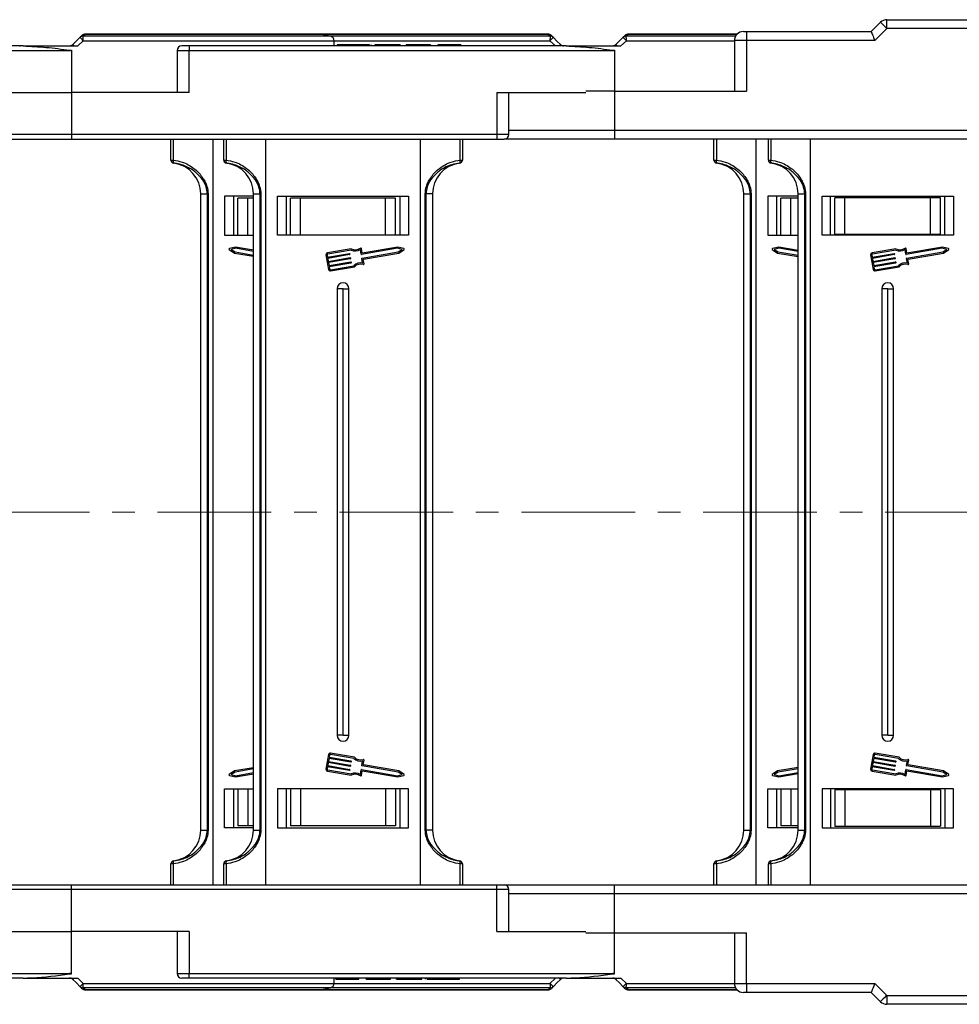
# Model space of a CAD drawing. Header units: millimetres. Extents: x -1637 to 445, y 81 to 1539.
# Tile 12 of 52: x -648 to -491, y 443 to 608. Entities that reach past the tile are written whole.
import ezdxf

# ---------------------------------------------------------------- set-up
doc = ezdxf.new("R2010")
doc.units = ezdxf.units.MM
doc.linetypes.add('CENTERX2', pattern=[20.32, 12.7, -2.54, 2.54, -2.54])

msp = doc.modelspace()

# ---------------------------------------------------------------- linework, layer by layer
at = {"color": 7, "linetype": 'Continuous', "lineweight": 25}
for p, q in [((-505.75, 606.293), (-504.189, 607.854)), ((-504.189, 607.854), (-503.129, 606.793)), ((-503.129, 606.793), (-503.129, 608.293)), ((-503.129, 608.293), (-425.75, 608.293)), ((-598.324, 605.893), (-637.439, 605.893)), ((-559.897, 605.893), (-598.324, 605.893)), ((-596.353, 605.514), (-598.177, 605.879)), ((-528.185, 605.893), (-546.439, 605.893)), ((-527.165, 606.293), (-526.665, 606.293)), ((-526.665, 606.293), (-526.665, 604.793)), ((-526.665, 606.293), (-505.75, 606.293)), ((-503.129, 606.793), (-505.129, 604.793)), ((-425.75, 606.793), (-503.129, 606.793)), ((-639.902, 603.893), (-639.905, 603.909)), ((-638.334, 605.309), (-639.53, 604.113)), ((-638.671, 603.893), (-637.77, 604.778)), ((-595.75, 603.893), (-595.75, 604.778)), ((-595.211, 604.093), (-595.211, 603.893)), ((-592.356, 604.093), (-592.356, 603.893)), ((-591.092, 604.093), (-591.092, 603.893)), ((-589.786, 604.093), (-589.786, 603.893)), ((-589.518, 604.093), (-589.518, 603.893)), ((-588.903, 604.093), (-588.903, 603.893)), ((-585.826, 604.093), (-588.903, 604.093)), ((-584.672, 604.093), (-585.826, 604.093)), ((-585.826, 604.093), (-585.826, 603.893)), ((-584.672, 604.093), (-584.672, 603.893)), ((-583.672, 604.093), (-583.672, 603.893)), ((-579.595, 604.093), (-583.672, 604.093)), ((-579.595, 604.093), (-579.595, 603.893)), ((-578.364, 604.093), (-578.364, 603.893)), ((-577.211, 604.093), (-578.364, 604.093)), ((-577.211, 604.093), (-577.211, 603.893)), ((-576.446, 604.093), (-576.446, 603.893)), ((-575.828, 604.093), (-575.828, 603.893)), ((-575.672, 604.093), (-575.672, 603.893)), ((-574.518, 604.093), (-575.672, 604.093)), ((-574.518, 604.093), (-574.518, 603.893)), ((-559.566, 604.778), (-558.665, 603.893)), ((-547.334, 605.309), (-548.53, 604.113)), ((-547.671, 603.893), (-546.77, 604.778)), ((-528.665, 604.793), (-528.665, 596.293)), ((-526.665, 604.793), (-526.665, 596.293)), ((-505.129, 604.793), (-526.665, 604.793)), ((-647.839, 603.893), (-711.028, 603.893)), ((-711.028, 603.143), (-640.061, 603.143)), ((-647.839, 603.893), (-638.671, 603.893)), ((-640.061, 603.143), (-640.061, 603.184)), ((-639.75, 603.176), (-639.75, 596.093)), ((-622.028, 603.143), (-622.028, 596.093)), ((-620.028, 603.893), (-621.278, 603.893)), ((-620.028, 603.893), (-620.028, 603.143)), ((-556.839, 603.893), (-620.028, 603.893)), ((-620.028, 603.143), (-549.061, 603.143)), ((-620.028, 596.093), (-620.028, 603.143)), ((-556.839, 603.893), (-547.671, 603.893)), ((-549.061, 603.143), (-549.061, 603.184)), ((-659.472, 596.093), (-639.75, 596.093)), ((-639.75, 596.093), (-639.75, 589.043)), ((-620.028, 596.093), (-639.75, 596.093)), ((-568.472, 596.093), (-568.472, 589.043)), ((-568.472, 596.093), (-553.577, 596.093)), ((-566.472, 589.043), (-566.472, 596.093)), ((-548.75, 596.293), (-553.577, 596.293)), ((-548.75, 596.293), (-548.75, 589.793)), ((-548.75, 596.293), (-526.665, 596.293)), ((-548.75, 589.793), (-453.75, 589.793)), ((-548.75, 589.793), (-548.75, 588.293)), ((-658.222, 588.293), (-639.75, 588.293)), ((-568.472, 589.043), (-639.75, 589.043)), ((-639.75, 589.043), (-639.75, 588.293)), ((-639.75, 588.293), (-568.472, 588.293)), ((-623.086, 584.757), (-623.086, 588.293)), ((-622.691, 588.293), (-622.691, 584.757)), ((-616.086, 588.293), (-616.086, 463.293)), ((-614.25, 584.757), (-614.25, 588.293)), ((-613.855, 588.293), (-613.855, 584.757)), ((-607.25, 588.293), (-607.25, 463.293)), ((-581.25, 463.293), (-581.25, 588.293)), ((-574.645, 584.757), (-574.645, 588.293)), ((-574.25, 588.293), (-574.25, 584.757)), ((-568.472, 589.043), (-568.472, 588.293)), ((-568.472, 588.293), (-567.222, 588.293)), ((-548.75, 588.293), (-567.222, 588.293)), ((-453.485, 588.293), (-548.75, 588.293)), ((-532.086, 584.757), (-532.086, 588.293)), ((-531.691, 588.293), (-531.691, 584.757)), ((-525.086, 588.293), (-525.086, 463.293)), ((-522.977, 584.757), (-522.977, 588.293)), ((-522.582, 588.293), (-522.582, 584.757)), ((-515.977, 588.293), (-515.977, 463.293)), ((-623.086, 584.757), (-622.691, 584.757)), ((-622.648, 584.262), (-622.648, 584.258)), ((-614.25, 584.757), (-613.855, 584.757)), ((-613.811, 584.262), (-613.811, 584.258)), ((-574.689, 584.258), (-574.689, 584.262)), ((-574.645, 584.757), (-574.25, 584.757)), ((-532.086, 584.757), (-531.691, 584.757)), ((-531.648, 584.262), (-531.648, 584.258)), ((-522.977, 584.757), (-522.582, 584.757)), ((-522.538, 584.262), (-522.538, 584.258)), ((-618.086, 579.097), (-616.965, 579.097)), ((-618.086, 472.489), (-618.086, 579.097)), ((-616.85, 579.097), (-616.965, 579.097)), ((-616.965, 472.489), (-616.965, 579.097)), ((-616.85, 579.097), (-616.85, 472.489)), ((-614.086, 578.693), (-614.086, 572.193)), ((-609.25, 578.693), (-614.086, 578.693)), ((-612.586, 578.693), (-612.586, 572.193)), ((-611.886, 572.193), (-611.886, 578.393)), ((-610.206, 578.393), (-611.886, 578.393)), ((-610.206, 572.193), (-610.206, 578.393)), ((-609.25, 578.393), (-610.206, 578.393)), ((-609.25, 579.097), (-608.129, 579.097)), ((-609.25, 472.489), (-609.25, 579.097)), ((-608.129, 579.097), (-608.014, 579.097)), ((-608.129, 472.489), (-608.129, 579.097)), ((-608.014, 579.097), (-608.014, 472.489)), ((-605.25, 578.693), (-583.25, 578.693)), ((-605.25, 572.193), (-605.25, 578.693)), ((-603.75, 578.693), (-603.75, 572.193)), ((-603.75, 578.693), (-603.75, 572.193)), ((-603.05, 572.193), (-603.05, 578.393)), ((-601.369, 578.393), (-603.05, 578.393)), ((-601.369, 572.193), (-601.369, 578.393)), ((-587.131, 578.393), (-601.369, 578.393)), ((-587.131, 572.193), (-587.131, 578.393)), ((-585.45, 578.393), (-587.131, 578.393)), ((-585.45, 572.193), (-585.45, 578.393)), ((-584.75, 578.693), (-584.75, 572.193)), ((-583.25, 578.693), (-583.25, 572.193)), ((-580.486, 472.489), (-580.486, 579.097)), ((-580.486, 579.097), (-580.371, 579.097)), ((-579.25, 579.097), (-580.371, 579.097)), ((-580.371, 579.097), (-580.371, 472.489)), ((-579.25, 579.097), (-579.25, 472.489)), ((-527.086, 579.097), (-525.965, 579.097)), ((-527.086, 472.489), (-527.086, 579.097)), ((-525.85, 579.097), (-525.965, 579.097)), ((-525.965, 472.489), (-525.965, 579.097)), ((-525.85, 579.097), (-525.85, 472.489)), ((-523.086, 578.693), (-523.086, 572.193)), ((-517.977, 578.693), (-523.086, 578.693)), ((-521.586, 578.693), (-521.586, 572.193)), ((-520.886, 572.193), (-520.886, 578.393)), ((-519.206, 578.393), (-520.886, 578.393)), ((-519.206, 572.193), (-519.206, 578.393)), ((-517.977, 578.393), (-519.206, 578.393)), ((-517.977, 579.097), (-516.856, 579.097)), ((-517.977, 472.489), (-517.977, 579.097)), ((-516.856, 579.097), (-516.741, 579.097)), ((-516.856, 472.489), (-516.856, 579.097)), ((-516.741, 579.097), (-516.741, 472.489)), ((-513.977, 578.693), (-491.977, 578.693)), ((-513.977, 572.193), (-513.977, 578.693)), ((-512.534, 572.193), (-512.534, 578.693)), ((-512.534, 572.193), (-512.534, 578.693)), ((-511.83, 572.343), (-511.83, 578.463)), ((-510.139, 578.463), (-511.83, 578.463)), ((-510.139, 572.343), (-510.139, 578.463)), ((-495.815, 578.463), (-510.139, 578.463)), ((-495.815, 572.343), (-495.815, 578.463)), ((-494.124, 578.463), (-495.815, 578.463)), ((-494.124, 572.343), (-494.124, 578.463)), ((-493.42, 572.193), (-493.42, 578.693)), ((-491.977, 578.693), (-491.977, 572.193)), ((-614.086, 572.193), (-609.25, 572.193)), ((-583.25, 572.193), (-605.25, 572.193)), ((-523.086, 572.193), (-517.977, 572.193)), ((-491.977, 572.193), (-513.977, 572.193)), ((-511.83, 572.343), (-510.139, 572.343)), ((-510.139, 572.343), (-495.815, 572.343)), ((-495.815, 572.343), (-494.124, 572.343)), ((-613.313, 569.762), (-612.418, 569.187)), ((-612.246, 570.193), (-613.281, 569.947)), ((-612.24, 569.985), (-613.001, 569.804)), ((-613.001, 569.804), (-612.343, 569.381)), ((-612.343, 569.381), (-609.25, 568.853)), ((-609.25, 569.681), (-612.246, 570.193)), ((-609.25, 569.474), (-612.24, 569.985)), ((-592.868, 569.898), (-596.854, 569.217)), ((-592.897, 569.687), (-596.82, 569.016)), ((-591.211, 568.992), (-591.343, 569.769)), ((-591.035, 569.177), (-591.168, 569.955)), ((-585.097, 569.985), (-591.152, 568.95)), ((-591.049, 568.347), (-584.994, 569.381)), ((-585.09, 570.193), (-591.035, 569.177)), ((-584.336, 569.804), (-585.097, 569.985)), ((-584.055, 569.947), (-585.09, 570.193)), ((-584.994, 569.381), (-584.336, 569.804)), ((-584.918, 569.187), (-584.024, 569.762)), ((-522.313, 569.762), (-521.418, 569.187)), ((-521.246, 570.193), (-522.281, 569.947)), ((-521.24, 569.985), (-522.001, 569.804)), ((-522.001, 569.804), (-521.343, 569.381)), ((-521.343, 569.381), (-517.977, 568.807)), ((-517.977, 569.634), (-521.246, 570.193)), ((-517.977, 569.427), (-521.24, 569.985)), ((-501.595, 569.898), (-505.581, 569.217)), ((-501.624, 569.687), (-505.547, 569.016)), ((-499.938, 568.992), (-500.07, 569.769)), ((-499.762, 569.177), (-499.895, 569.955)), ((-493.824, 569.985), (-499.879, 568.95)), ((-499.776, 568.347), (-493.721, 569.381)), ((-493.817, 570.193), (-499.762, 569.177)), ((-493.063, 569.804), (-493.824, 569.985)), ((-492.782, 569.947), (-493.817, 570.193)), ((-493.721, 569.381), (-493.063, 569.804)), ((-493.645, 569.187), (-492.751, 569.762)), ((-612.418, 569.187), (-609.25, 568.646)), ((-597.104, 568.864), (-596.692, 566.452)), ((-596.903, 568.899), (-596.835, 568.497)), ((-596.835, 568.497), (-593.191, 569.119)), ((-593.157, 568.918), (-596.8, 568.296)), ((-596.8, 568.296), (-596.714, 567.793)), ((-596.714, 567.793), (-593.071, 568.416)), ((-593.037, 568.215), (-596.68, 567.592)), ((-596.594, 567.09), (-592.951, 567.712)), ((-593.133, 569.077), (-593.115, 568.977)), ((-593.012, 568.374), (-592.995, 568.273)), ((-592.892, 567.67), (-592.875, 567.57)), ((-590.958, 567.511), (-591.09, 568.288)), ((-590.731, 567.394), (-590.855, 568.122)), ((-590.813, 568.181), (-584.918, 569.187)), ((-521.418, 569.187), (-517.977, 568.6)), ((-505.831, 568.864), (-505.419, 566.452)), ((-505.63, 568.899), (-505.562, 568.497)), ((-505.562, 568.497), (-501.918, 569.119)), ((-501.884, 568.918), (-505.527, 568.296)), ((-505.527, 568.296), (-505.441, 567.793)), ((-505.441, 567.793), (-501.798, 568.416)), ((-501.764, 568.215), (-505.407, 567.592)), ((-505.321, 567.09), (-501.678, 567.712)), ((-501.86, 569.077), (-501.842, 568.977)), ((-501.739, 568.374), (-501.722, 568.273)), ((-501.619, 567.67), (-501.602, 567.57)), ((-499.685, 567.511), (-499.817, 568.288)), ((-499.458, 567.394), (-499.582, 568.122)), ((-499.54, 568.181), (-493.645, 569.187)), ((-596.68, 567.592), (-596.594, 567.09)), ((-592.917, 567.511), (-596.56, 566.889)), ((-596.56, 566.889), (-596.491, 566.487)), ((-596.374, 566.403), (-592.45, 567.073)), ((-596.339, 566.202), (-592.353, 566.883)), ((-505.407, 567.592), (-505.321, 567.09)), ((-501.644, 567.511), (-505.287, 566.889)), ((-505.287, 566.889), (-505.218, 566.487)), ((-505.101, 566.403), (-501.177, 567.073)), ((-505.066, 566.202), (-501.08, 566.883)), ((-595.25, 563.193), (-595.25, 488.393)), ((-594.25, 563.193), (-595.25, 563.193)), ((-594.25, 563.193), (-593.25, 563.193)), ((-594.25, 488.393), (-594.25, 563.193)), ((-593.25, 488.393), (-593.25, 563.193)), ((-503.977, 563.193), (-503.977, 488.393)), ((-502.977, 563.193), (-503.977, 563.193)), ((-502.977, 563.193), (-501.977, 563.193)), ((-502.977, 488.393), (-502.977, 563.193)), ((-501.977, 488.393), (-501.977, 563.193)), ((-594.25, 488.393), (-595.25, 488.393)), ((-594.25, 488.393), (-593.25, 488.393)), ((-502.977, 488.393), (-503.977, 488.393)), ((-502.977, 488.393), (-501.977, 488.393)), ((-596.692, 485.134), (-597.104, 482.722)), ((-592.45, 484.513), (-596.374, 485.183)), ((-592.353, 484.703), (-596.339, 485.384)), ((-505.419, 485.134), (-505.831, 482.722)), ((-501.177, 484.513), (-505.101, 485.183)), ((-501.08, 484.703), (-505.066, 485.384)), ((-596.714, 483.793), (-596.8, 483.291)), ((-593.071, 483.171), (-596.714, 483.793)), ((-596.594, 484.497), (-596.68, 483.994)), ((-596.68, 483.994), (-593.037, 483.372)), ((-592.951, 483.874), (-596.594, 484.497)), ((-596.491, 485.1), (-596.56, 484.698)), ((-596.56, 484.698), (-592.917, 484.075)), ((-592.875, 484.017), (-592.892, 483.916)), ((-591.09, 483.298), (-590.958, 484.075)), ((-590.855, 483.465), (-590.731, 484.192)), ((-505.441, 483.793), (-505.527, 483.291)), ((-501.798, 483.171), (-505.441, 483.793)), ((-505.321, 484.497), (-505.407, 483.994)), ((-505.407, 483.994), (-501.764, 483.372)), ((-501.678, 483.874), (-505.321, 484.497)), ((-505.218, 485.1), (-505.287, 484.698)), ((-505.287, 484.698), (-501.644, 484.075)), ((-501.602, 484.017), (-501.619, 483.916)), ((-499.817, 483.298), (-499.685, 484.075)), ((-499.582, 483.465), (-499.458, 484.192)), ((-612.418, 482.399), (-613.313, 481.824)), ((-612.343, 482.205), (-613.001, 481.782)), ((-609.25, 482.94), (-612.418, 482.399)), ((-609.25, 482.733), (-612.343, 482.205)), ((-612.246, 481.394), (-609.25, 481.906)), ((-612.24, 481.602), (-609.25, 482.113)), ((-596.835, 483.09), (-596.903, 482.688)), ((-596.854, 482.369), (-592.868, 481.688)), ((-593.191, 482.467), (-596.835, 483.09)), ((-596.82, 482.57), (-592.897, 481.9)), ((-596.8, 483.291), (-593.157, 482.668)), ((-593.115, 482.61), (-593.133, 482.509)), ((-592.995, 483.313), (-593.012, 483.213)), ((-591.343, 481.818), (-591.211, 482.595)), ((-591.168, 481.632), (-591.035, 482.409)), ((-591.152, 482.636), (-585.097, 481.602)), ((-584.994, 482.205), (-591.049, 483.239)), ((-591.035, 482.409), (-585.09, 481.394)), ((-584.918, 482.399), (-590.813, 483.406)), ((-584.336, 481.782), (-584.994, 482.205)), ((-584.024, 481.824), (-584.918, 482.399)), ((-521.418, 482.399), (-522.313, 481.824)), ((-521.343, 482.205), (-522.001, 481.782)), ((-517.977, 482.987), (-521.418, 482.399)), ((-517.977, 482.78), (-521.343, 482.205)), ((-521.246, 481.394), (-517.977, 481.952)), ((-521.24, 481.602), (-517.977, 482.159)), ((-505.562, 483.09), (-505.63, 482.688)), ((-505.581, 482.369), (-501.595, 481.688)), ((-501.918, 482.467), (-505.562, 483.09)), ((-505.547, 482.57), (-501.624, 481.9)), ((-505.527, 483.291), (-501.884, 482.668)), ((-501.842, 482.61), (-501.86, 482.509)), ((-501.722, 483.313), (-501.739, 483.213)), ((-500.07, 481.818), (-499.938, 482.595)), ((-499.895, 481.632), (-499.762, 482.409)), ((-499.879, 482.636), (-493.824, 481.602)), ((-493.721, 482.205), (-499.776, 483.239)), ((-499.762, 482.409), (-493.817, 481.394)), ((-493.645, 482.399), (-499.54, 483.406)), ((-493.063, 481.782), (-493.721, 482.205)), ((-492.751, 481.824), (-493.645, 482.399)), ((-613.281, 481.639), (-612.246, 481.394)), ((-613.001, 481.782), (-612.24, 481.602)), ((-585.097, 481.602), (-584.336, 481.782)), ((-585.09, 481.394), (-584.055, 481.639)), ((-522.281, 481.639), (-521.246, 481.394)), ((-522.001, 481.782), (-521.24, 481.602)), ((-493.824, 481.602), (-493.063, 481.782)), ((-493.817, 481.394), (-492.782, 481.639)), ((-614.086, 479.393), (-609.25, 479.393)), ((-614.086, 472.893), (-614.086, 479.393)), ((-612.586, 479.393), (-612.586, 472.893)), ((-611.886, 479.393), (-611.886, 473.193)), ((-610.206, 479.393), (-610.206, 473.193)), ((-583.25, 479.393), (-605.25, 479.393)), ((-605.25, 479.393), (-605.25, 472.893)), ((-603.75, 479.393), (-603.75, 472.893)), ((-603.75, 479.393), (-603.75, 472.893)), ((-603.05, 479.393), (-603.05, 473.193)), ((-601.369, 479.393), (-601.369, 473.193)), ((-587.131, 479.393), (-587.131, 473.193)), ((-585.45, 479.393), (-585.45, 473.193)), ((-584.75, 479.393), (-584.75, 472.893)), ((-583.25, 472.893), (-583.25, 479.393)), ((-523.086, 479.393), (-517.977, 479.393)), ((-523.086, 472.893), (-523.086, 479.393)), ((-521.586, 479.393), (-521.586, 472.893)), ((-520.886, 479.393), (-520.886, 473.193)), ((-519.206, 479.393), (-519.206, 473.193)), ((-491.977, 479.393), (-513.977, 479.393)), ((-513.977, 479.393), (-513.977, 472.893)), ((-512.534, 479.393), (-512.534, 472.893)), ((-512.534, 479.393), (-512.534, 472.893)), ((-511.83, 479.243), (-511.83, 473.123)), ((-510.139, 479.243), (-511.83, 479.243)), ((-510.139, 479.243), (-510.139, 473.123)), ((-495.815, 479.243), (-510.139, 479.243)), ((-495.815, 479.243), (-495.815, 473.123)), ((-494.124, 479.243), (-495.815, 479.243)), ((-494.124, 479.243), (-494.124, 473.123)), ((-493.42, 479.393), (-493.42, 472.893)), ((-491.977, 472.893), (-491.977, 479.393)), ((-618.086, 472.489), (-616.965, 472.489)), ((-616.85, 472.489), (-616.965, 472.489)), ((-609.25, 472.893), (-614.086, 472.893)), ((-610.206, 473.193), (-611.886, 473.193)), ((-609.25, 473.193), (-610.206, 473.193)), ((-609.25, 472.489), (-608.129, 472.489)), ((-608.129, 472.489), (-608.014, 472.489)), ((-605.25, 472.893), (-583.25, 472.893)), ((-601.369, 473.193), (-603.05, 473.193)), ((-587.131, 473.193), (-601.369, 473.193)), ((-585.45, 473.193), (-587.131, 473.193)), ((-580.486, 472.489), (-580.371, 472.489)), ((-579.25, 472.489), (-580.371, 472.489)), ((-527.086, 472.489), (-525.965, 472.489)), ((-525.85, 472.489), (-525.965, 472.489)), ((-517.977, 472.893), (-523.086, 472.893)), ((-519.206, 473.193), (-520.886, 473.193)), ((-517.977, 473.193), (-519.206, 473.193)), ((-517.977, 472.489), (-516.856, 472.489)), ((-516.856, 472.489), (-516.741, 472.489)), ((-513.977, 472.893), (-491.977, 472.893)), ((-511.83, 473.123), (-510.139, 473.123)), ((-510.139, 473.123), (-495.815, 473.123)), ((-495.815, 473.123), (-494.124, 473.123)), ((-622.648, 467.329), (-622.648, 467.325)), ((-613.811, 467.329), (-613.811, 467.325)), ((-574.689, 467.325), (-574.689, 467.329)), ((-531.648, 467.329), (-531.648, 467.325)), ((-522.538, 467.329), (-522.538, 467.325)), ((-623.086, 463.293), (-623.086, 466.829)), ((-622.691, 466.829), (-623.086, 466.829)), ((-622.691, 466.829), (-622.691, 463.293)), ((-613.855, 466.829), (-614.25, 466.829)), ((-614.25, 463.293), (-614.25, 466.829)), ((-613.855, 466.829), (-613.855, 463.293)), ((-574.645, 463.293), (-574.645, 466.829)), ((-574.25, 466.829), (-574.645, 466.829)), ((-574.25, 466.829), (-574.25, 463.293)), ((-532.086, 463.293), (-532.086, 466.829)), ((-531.691, 466.829), (-532.086, 466.829)), ((-531.691, 466.829), (-531.691, 463.293)), ((-522.582, 466.829), (-522.977, 466.829)), ((-522.977, 463.293), (-522.977, 466.829)), ((-522.582, 466.829), (-522.582, 463.293)), ((-658.222, 463.293), (-639.75, 463.293)), ((-639.75, 462.543), (-639.75, 463.293)), ((-639.75, 463.293), (-568.472, 463.293)), ((-639.75, 455.493), (-639.75, 462.543)), ((-568.472, 462.543), (-639.75, 462.543)), ((-568.472, 462.543), (-568.472, 463.293)), ((-568.472, 463.293), (-567.222, 463.293)), ((-568.472, 455.493), (-568.472, 462.543)), ((-567.222, 463.293), (-548.75, 463.293)), ((-566.472, 455.493), (-566.472, 462.543)), ((-548.75, 461.793), (-548.75, 463.293)), ((-548.75, 463.293), (-453.485, 463.293)), ((-548.75, 455.293), (-548.75, 461.793)), ((-453.75, 461.793), (-548.75, 461.793)), ((-659.472, 455.493), (-639.75, 455.493)), ((-620.028, 455.493), (-639.75, 455.493)), ((-639.75, 448.411), (-639.75, 455.493)), ((-622.028, 455.493), (-622.028, 448.443)), ((-620.028, 455.493), (-620.028, 448.443)), ((-568.472, 455.493), (-553.577, 455.493)), ((-553.577, 455.293), (-548.75, 455.293)), ((-548.75, 455.293), (-526.665, 455.293)), ((-528.665, 455.293), (-528.665, 446.793)), ((-526.665, 446.793), (-526.665, 455.293)), ((-711.028, 448.443), (-640.061, 448.443)), ((-647.839, 447.693), (-711.028, 447.693)), ((-647.839, 447.693), (-638.671, 447.693)), ((-640.061, 448.443), (-640.061, 448.403)), ((-638.671, 447.693), (-637.77, 446.808)), ((-620.028, 447.693), (-621.278, 447.693)), ((-620.028, 448.443), (-549.061, 448.443)), ((-620.028, 447.693), (-620.028, 448.443)), ((-556.839, 447.693), (-620.028, 447.693)), ((-595.75, 446.808), (-595.75, 447.693)), ((-595.441, 447.493), (-595.441, 447.693)), ((-595.441, 447.493), (-594.288, 447.493)), ((-594.288, 447.493), (-594.288, 447.693)), ((-594.131, 447.493), (-594.131, 447.693)), ((-593.514, 447.493), (-593.514, 447.693)), ((-592.749, 447.493), (-592.749, 447.693)), ((-592.749, 447.493), (-591.595, 447.493)), ((-591.595, 447.493), (-591.595, 447.693)), ((-590.364, 447.493), (-590.364, 447.693)), ((-590.364, 447.493), (-586.288, 447.493)), ((-586.288, 447.493), (-586.288, 447.693)), ((-585.288, 447.493), (-585.288, 447.693)), ((-585.288, 447.493), (-584.134, 447.493)), ((-584.134, 447.493), (-584.134, 447.693)), ((-584.134, 447.493), (-581.057, 447.493)), ((-581.057, 447.493), (-581.057, 447.693)), ((-580.441, 447.493), (-580.441, 447.693)), ((-580.173, 447.493), (-580.173, 447.693)), ((-578.868, 447.493), (-578.868, 447.693)), ((-577.604, 447.493), (-577.604, 447.693)), ((-574.749, 447.493), (-574.749, 447.693)), ((-559.566, 446.808), (-558.665, 447.693)), ((-556.839, 447.693), (-547.671, 447.693)), ((-549.061, 448.443), (-549.061, 448.403)), ((-547.671, 447.693), (-546.77, 446.808)), ((-598.324, 445.693), (-637.439, 445.693)), ((-559.897, 445.693), (-598.324, 445.693)), ((-598.177, 445.708), (-596.353, 446.073)), ((-528.185, 445.693), (-546.439, 445.693)), ((-526.665, 446.793), (-505.129, 446.793)), ((-526.665, 446.793), (-526.665, 445.293)), ((-505.129, 446.793), (-503.129, 444.793)), ((-526.665, 445.293), (-527.165, 445.293)), ((-505.75, 445.293), (-526.665, 445.293)), ((-504.189, 443.733), (-505.75, 445.293)), ((-503.129, 444.793), (-425.75, 444.793)), ((-503.129, 444.793), (-503.129, 443.293)), ((-425.75, 443.293), (-503.129, 443.293))]:
    msp.add_line(p, q, dxfattribs=at)
at = {"color": 8, "linetype": 'Continuous', "lineweight": 25}
for p, q in [((-637.431, 605.879), (-598.177, 605.879)), ((-598.177, 605.879), (-559.905, 605.879)), ((-546.431, 605.879), (-528.201, 605.879)), ((-596.353, 605.514), (-637.797, 605.514)), ((-637.77, 604.778), (-595.75, 604.778)), ((-559.539, 605.514), (-596.353, 605.514)), ((-595.75, 604.778), (-559.566, 604.778)), ((-528.481, 605.514), (-546.797, 605.514)), ((-546.77, 604.778), (-528.665, 604.778)), ((-526.665, 604.793), (-528.665, 604.793)), ((-622.028, 603.143), (-620.028, 603.143)), ((-548.75, 603.176), (-548.75, 596.293)), ((-566.472, 589.793), (-548.75, 589.793)), ((-639.75, 589.043), (-657.472, 589.043)), ((-566.472, 589.043), (-568.472, 589.043)), ((-639.75, 462.543), (-657.472, 462.543)), ((-566.472, 462.543), (-568.472, 462.543)), ((-548.75, 461.793), (-566.472, 461.793)), ((-548.75, 448.411), (-548.75, 455.293)), ((-622.028, 448.443), (-620.028, 448.443)), ((-596.353, 446.073), (-637.797, 446.073)), ((-637.77, 446.808), (-595.75, 446.808)), ((-637.431, 445.708), (-598.177, 445.708)), ((-598.177, 445.708), (-559.905, 445.708)), ((-559.539, 446.073), (-596.353, 446.073)), ((-595.75, 446.808), (-559.566, 446.808)), ((-528.481, 446.073), (-546.797, 446.073)), ((-546.77, 446.808), (-528.665, 446.808)), ((-546.431, 445.708), (-528.201, 445.708)), ((-528.665, 446.793), (-526.665, 446.793))]:
    msp.add_line(p, q, dxfattribs=at)
at = {"color": 1, "linetype": 'CENTERX2', "lineweight": 13, "ltscale": 1.5}
msp.add_line((216.688, 525.793), (-898.54, 525.793), dxfattribs=at)
at = {"color": 7, "linetype": 'Continuous', "lineweight": 25, "flags": 128}
for points in [[(-637.439, 605.893), (-637.438, 605.893), (-637.437, 605.892), (-637.436, 605.891), (-637.435, 605.89), (-637.434, 605.888), (-637.433, 605.885), (-637.432, 605.882), (-637.431, 605.879)], [(-559.905, 605.879), (-559.904, 605.882), (-559.903, 605.885), (-559.902, 605.888), (-559.901, 605.89), (-559.9, 605.891), (-559.899, 605.892), (-559.898, 605.893), (-559.897, 605.893)], [(-546.439, 605.893), (-546.438, 605.893), (-546.437, 605.892), (-546.436, 605.891), (-546.435, 605.89), (-546.434, 605.888), (-546.433, 605.885), (-546.432, 605.882), (-546.431, 605.879)], [(-505.75, 606.293), (-505.74, 606.27), (-505.712, 606.203), (-505.667, 606.092), (-505.605, 605.942), (-505.528, 605.757), (-505.439, 605.543), (-505.341, 605.306), (-505.236, 605.054), (-505.129, 604.793)], [(-557.806, 604.113), (-558.404, 604.711), (-559.002, 605.309)], [(-557.435, 603.893), (-557.434, 603.897), (-557.433, 603.9), (-557.432, 603.903), (-557.432, 603.905), (-557.432, 603.907), (-557.431, 603.908), (-557.431, 603.909), (-557.431, 603.909)], [(-639.905, 447.677), (-639.905, 447.677), (-639.905, 447.678), (-639.905, 447.679), (-639.904, 447.681), (-639.904, 447.683), (-639.903, 447.686), (-639.903, 447.689), (-639.902, 447.693)], [(-638.334, 446.278), (-638.932, 446.876), (-639.53, 447.474)], [(-557.806, 447.474), (-558.404, 446.876), (-559.002, 446.278)], [(-557.435, 447.693), (-557.434, 447.689), (-557.433, 447.686), (-557.432, 447.683), (-557.432, 447.681), (-557.432, 447.679), (-557.431, 447.678), (-557.431, 447.677), (-557.431, 447.677)], [(-548.905, 447.677), (-548.905, 447.677), (-548.905, 447.678), (-548.905, 447.679), (-548.904, 447.681), (-548.904, 447.683), (-548.903, 447.686), (-548.903, 447.689), (-548.902, 447.693)], [(-547.334, 446.278), (-547.932, 446.876), (-548.53, 447.474)], [(-637.439, 445.693), (-637.438, 445.693), (-637.437, 445.694), (-637.436, 445.695), (-637.435, 445.697), (-637.434, 445.699), (-637.433, 445.701), (-637.432, 445.704), (-637.431, 445.708)], [(-559.905, 445.708), (-559.904, 445.704), (-559.903, 445.701), (-559.902, 445.699), (-559.901, 445.697), (-559.9, 445.695), (-559.899, 445.694), (-559.898, 445.693), (-559.897, 445.693)], [(-546.439, 445.693), (-546.438, 445.693), (-546.437, 445.694), (-546.436, 445.695), (-546.435, 445.697), (-546.434, 445.699), (-546.433, 445.701), (-546.432, 445.704), (-546.431, 445.708)], [(-505.129, 446.793), (-505.25, 446.501), (-505.366, 446.219), (-505.474, 445.96), (-505.568, 445.733), (-505.645, 445.546), (-505.703, 445.407), (-505.738, 445.322), (-505.75, 445.293)], [(-503.129, 444.793), (-503.336, 444.586), (-503.534, 444.387), (-503.718, 444.204), (-503.879, 444.043), (-504.01, 443.911), (-504.109, 443.813), (-504.169, 443.753), (-504.189, 443.733)]]:
    msp.add_lwpolyline(points, dxfattribs=at)
at = {"color": 7, "linetype": 'Continuous', "lineweight": 25}
for centre, radius, start, end in [((-503.129, 606.793), 1.5, 90, 135), ((-637.439, 605.143), 0.75, 90, 135), ((-637.469, 605.169), 0.71, 86.91724, 134.78251), ((-598.324, 605.143), 0.75, 78.69007, 90), ((-559.867, 605.169), 0.71, 45.21739, 93.08273), ((-559.897, 605.143), 0.75, 45, 90), ((-546.439, 605.143), 0.75, 90, 135), ((-546.469, 605.169), 0.71, 86.91732, 134.78243), ((-527.165, 604.793), 1.5, 90, 180), ((-648.276, 604.643), 0.75, 258.04702, 270), ((-640.061, 604.643), 0.75, 270, 281.95298), ((-642.552, 600.715), 4.547, 44.34796, 48.35909), ((-637.834, 604.805), 0.71, 87.03016, 134.78108), ((-642.268, 600.56), 6.166, 43.16649, 50.36519), ((-643.991, 604.917), 6.222, 358.722, 5.50297), ((-596.5, 604.778), 0.75, 0, 78.69007), ((-553.345, 604.917), 6.223, 174.49761, 181.27771), ((-555.069, 600.56), 6.166, 129.63466, 136.83365), ((-559.502, 604.805), 0.71, 45.21907, 92.96983), ((-554.781, 600.71), 4.553, 131.64379, 135.64963), ((-557.276, 604.643), 0.75, 258.04702, 270), ((-549.061, 604.643), 0.75, 270, 281.95298), ((-550.186, 603.63), 1.311, 11.59244, 12.31911), ((-551.555, 600.711), 4.553, 44.35037, 48.35667), ((-546.834, 604.805), 0.71, 87.03005, 134.78092), ((-551.267, 600.56), 6.166, 43.16612, 50.36557), ((-552.992, 604.917), 6.223, 358.7222, 5.5022), ((-640.061, 604.643), 1.5, 270, 281.95298), ((-621.278, 603.143), 0.75, 90, 180), ((-549.061, 604.643), 1.5, 270, 281.95298), ((-567.222, 589.043), 0.75, 270, 360), ((-622.587, 584.757), 0.499, 180.05074, 263.03164), ((-622.586, 584.754), 0.5, 180, 262.94587), ((-621.958, 584.572), 0.756, 165.83354, 204.21106), ((-623.286, 579.097), 5.2, 0, 82.94587), ((-613.751, 584.757), 0.499, 180.04998, 263.0324), ((-613.75, 584.754), 0.5, 180, 262.94587), ((-613.122, 584.572), 0.756, 165.83174, 204.21286), ((-614.45, 579.097), 5.2, 0, 82.94587), ((-574.05, 579.097), 5.2, 97.05413, 180), ((-575.378, 584.572), 0.756, 335.78783, 14.16747), ((-574.749, 584.757), 0.499, 276.96796, 359.9495), ((-574.75, 584.754), 0.5, 277.05413, 0), ((-531.587, 584.757), 0.499, 180.05092, 263.03194), ((-531.586, 584.754), 0.5, 180, 262.94587), ((-530.958, 584.572), 0.756, 165.83174, 204.21286), ((-532.286, 579.097), 5.2, 0, 82.94587), ((-522.478, 584.757), 0.499, 180.05026, 263.03211), ((-522.477, 584.754), 0.5, 180, 262.94587), ((-521.849, 584.572), 0.756, 165.83174, 204.21286), ((-523.177, 579.097), 5.2, 0, 82.94587), ((-613.258, 569.848), 0.102, 103.32833, 237.28541), ((-592.201, 571.259), 1.719, 246.13383, 299.92978), ((-592.201, 571.259), 1.515, 243.87547, 305.20814), ((-591.269, 569.937), 0.102, 9.69313, 125.20814), ((-584.079, 569.848), 0.102, 302.71459, 76.67167), ((-522.258, 569.848), 0.102, 103.32833, 237.28541), ((-500.928, 571.259), 1.719, 246.13383, 299.92978), ((-500.928, 571.259), 1.515, 243.87547, 305.20814), ((-499.996, 569.937), 0.102, 9.69313, 125.20814), ((-492.806, 569.848), 0.102, 302.71459, 76.67167), ((-596.803, 568.916), 0.306, 99.69313, 189.69313), ((-596.803, 568.916), 0.102, 99.69313, 189.69313), ((-593.183, 569.069), 0.051, 9.69313, 99.69313), ((-593.166, 568.968), 0.051, 279.69313, 9.69313), ((-593.063, 568.365), 0.051, 9.69313, 99.69313), ((-593.046, 568.265), 0.051, 279.69313, 9.69313), ((-592.943, 567.662), 0.051, 9.69313, 99.69313), ((-591.16, 569.001), 0.051, 189.69313, 279.69313), ((-591.04, 568.297), 0.051, 99.69313, 189.69313), ((-590.805, 568.13), 0.051, 99.69313, 189.69313), ((-505.53, 568.916), 0.306, 99.69313, 189.69313), ((-505.53, 568.916), 0.102, 99.69313, 189.69313), ((-501.91, 569.069), 0.051, 9.69313, 99.69313), ((-501.893, 568.968), 0.051, 279.69313, 9.69313), ((-501.79, 568.365), 0.051, 9.69313, 99.69313), ((-501.773, 568.265), 0.051, 279.69313, 9.69313), ((-501.67, 567.662), 0.051, 9.69313, 99.69313), ((-499.887, 569.001), 0.051, 189.69313, 279.69313), ((-499.767, 568.297), 0.051, 99.69313, 189.69313), ((-499.532, 568.13), 0.051, 99.69313, 189.69313), ((-596.391, 566.504), 0.306, 189.69313, 279.69313), ((-596.391, 566.504), 0.102, 189.69313, 279.69313), ((-592.925, 567.561), 0.051, 279.69313, 9.69313), ((-591.272, 565.821), 1.719, 79.45647, 133.25242), ((-591.272, 565.821), 1.515, 74.17812, 135.51079), ((-590.831, 567.377), 0.102, 254.17812, 9.69313), ((-505.118, 566.504), 0.306, 189.69313, 279.69313), ((-505.118, 566.504), 0.102, 189.69313, 279.69313), ((-501.652, 567.561), 0.051, 279.69313, 9.69313), ((-499.999, 565.821), 1.719, 79.45647, 133.25242), ((-499.999, 565.821), 1.515, 74.17812, 135.51079), ((-499.558, 567.377), 0.102, 254.17812, 9.69313), ((-594.25, 563.193), 1, 0, 180), ((-502.977, 563.193), 1, 0, 180), ((-594.25, 488.393), 1, 180, 0), ((-502.977, 488.393), 1, 180, 0), ((-596.391, 485.083), 0.306, 80.30687, 170.30687), ((-596.391, 485.083), 0.102, 80.30687, 170.30687), ((-505.118, 485.083), 0.306, 80.30687, 170.30687), ((-505.118, 485.083), 0.102, 80.30687, 170.30687), ((-592.943, 483.925), 0.051, 260.30687, 350.30687), ((-592.925, 484.025), 0.051, 350.30687, 80.30687), ((-591.272, 485.765), 1.719, 226.74758, 280.54353), ((-591.272, 485.765), 1.515, 224.48921, 285.82188), ((-590.831, 484.209), 0.102, 350.30687, 105.82188), ((-590.805, 483.456), 0.051, 170.30687, 260.30687), ((-501.67, 483.925), 0.051, 260.30687, 350.30687), ((-501.652, 484.025), 0.051, 350.30687, 80.30687), ((-499.999, 485.765), 1.719, 226.74758, 280.54353), ((-499.999, 485.765), 1.515, 224.48921, 285.82188), ((-499.558, 484.209), 0.102, 350.30687, 105.82188), ((-499.532, 483.456), 0.051, 170.30687, 260.30687), ((-613.258, 481.738), 0.102, 122.71459, 256.67167), ((-596.803, 482.671), 0.306, 170.30687, 260.30687), ((-596.803, 482.671), 0.102, 170.30687, 260.30687), ((-593.183, 482.518), 0.051, 260.30687, 350.30687), ((-593.166, 482.618), 0.051, 350.30687, 80.30687), ((-593.063, 483.221), 0.051, 260.30687, 350.30687), ((-593.046, 483.322), 0.051, 350.30687, 80.30687), ((-592.201, 480.328), 1.719, 60.07022, 113.86617), ((-592.201, 480.328), 1.515, 54.79186, 116.12453), ((-591.16, 482.586), 0.051, 80.30687, 170.30687), ((-591.04, 483.289), 0.051, 170.30687, 260.30687), ((-584.079, 481.738), 0.102, 283.32833, 57.28541), ((-522.258, 481.738), 0.102, 122.71459, 256.67167), ((-505.53, 482.671), 0.306, 170.30687, 260.30687), ((-505.53, 482.671), 0.102, 170.30687, 260.30687), ((-501.91, 482.518), 0.051, 260.30687, 350.30687), ((-501.893, 482.618), 0.051, 350.30687, 80.30687), ((-501.79, 483.221), 0.051, 260.30687, 350.30687), ((-501.773, 483.322), 0.051, 350.30687, 80.30687), ((-500.928, 480.328), 1.719, 60.07022, 113.86617), ((-500.928, 480.328), 1.515, 54.79186, 116.12453), ((-499.887, 482.586), 0.051, 80.30687, 170.30687), ((-499.767, 483.289), 0.051, 170.30687, 260.30687), ((-492.806, 481.738), 0.102, 283.32833, 57.28541), ((-591.269, 481.649), 0.102, 234.79186, 350.30687), ((-499.996, 481.649), 0.102, 234.79186, 350.30687), ((-623.286, 472.489), 5.2, 277.05413, 0), ((-614.45, 472.489), 5.2, 277.05413, 0), ((-574.05, 472.489), 5.2, 180, 262.94587), ((-532.286, 472.489), 5.2, 277.05413, 0), ((-523.177, 472.489), 5.2, 277.05413, 0), ((-622.586, 466.833), 0.5, 97.05413, 180), ((-622.587, 466.829), 0.499, 96.96746, 179.95102), ((-621.958, 467.015), 0.756, 155.7896, 194.16595), ((-613.75, 466.833), 0.5, 97.05413, 180), ((-613.751, 466.829), 0.499, 96.9667, 179.95177), ((-613.121, 467.015), 0.756, 155.7878, 194.16775), ((-574.75, 466.833), 0.5, 0, 82.94587), ((-575.378, 467.015), 0.756, 345.83304, 24.21152), ((-574.749, 466.829), 0.499, 0.04875, 83.03294), ((-531.586, 466.833), 0.5, 97.05413, 180), ((-531.587, 466.829), 0.499, 96.96716, 179.95084), ((-530.958, 467.015), 0.756, 155.7878, 194.16775), ((-522.477, 466.833), 0.5, 97.05413, 180), ((-522.478, 466.829), 0.499, 96.96699, 179.95149), ((-521.848, 467.015), 0.756, 155.7878, 194.16775), ((-567.222, 462.543), 0.75, 0, 90), ((-648.276, 446.943), 0.75, 90, 101.95298), ((-640.061, 446.943), 1.5, 78.04702, 90), ((-640.061, 446.943), 0.75, 78.04702, 90), ((-642.549, 450.869), 4.544, 311.63934, 315.65362), ((-621.278, 448.443), 0.75, 180, 270), ((-554.783, 450.874), 4.55, 224.3488, 228.35778), ((-557.276, 446.943), 0.75, 90, 101.95298), ((-549.061, 446.943), 1.5, 78.04702, 90), ((-549.061, 446.943), 0.75, 78.04702, 90), ((-551.553, 450.873), 4.549, 311.64176, 315.6512), ((-642.268, 451.026), 6.166, 309.63385, 316.83287), ((-637.834, 446.782), 0.71, 225.21783, 272.96816), ((-637.469, 446.417), 0.71, 225.2164, 273.08246), ((-637.439, 446.443), 0.75, 225, 270), ((-643.991, 446.669), 6.222, 354.49722, 1.2778), ((-598.324, 446.443), 0.75, 270, 281.30993), ((-596.5, 446.808), 0.75, 281.30993, 0), ((-559.867, 446.417), 0.71, 266.91757, 314.7837), ((-559.897, 446.443), 0.75, 270, 315), ((-553.344, 446.669), 6.223, 178.72249, 185.5022), ((-555.069, 451.026), 6.166, 223.16699, 230.3663), ((-559.502, 446.782), 0.71, 267.03186, 314.78202), ((-551.267, 451.026), 6.165, 309.63347, 316.83324), ((-546.834, 446.782), 0.71, 225.21799, 272.96826), ((-546.469, 446.417), 0.71, 225.21649, 273.08237), ((-546.439, 446.443), 0.75, 225, 270), ((-552.992, 446.669), 6.223, 354.498, 1.27761), ((-527.165, 446.793), 1.5, 180, 270), ((-503.129, 444.793), 1.5, 225, 270)]:
    msp.add_arc(centre, radius, start, end, dxfattribs=at)
for points, knots in [([(-637.97, 605.674), (-638.053, 605.59), (-638.174, 605.469), (-638.296, 605.347), (-638.334, 605.309)], [0, 0, 0, 0, 0.6855335, 1, 1, 1, 1]), ([(-637.797, 605.514), (-637.702, 605.609), (-637.58, 605.731), (-637.458, 605.852), (-637.431, 605.879)], [0, 0, 0, 0, 0.7828249, 1, 1, 1, 1]), ([(-559.905, 605.879), (-559.822, 605.795), (-559.7, 605.674), (-559.577, 605.552), (-559.539, 605.514)], [0, 0, 0, 0, 0.6855347, 1, 1, 1, 1]), ([(-559.002, 605.309), (-559.04, 605.347), (-559.162, 605.469), (-559.283, 605.59), (-559.367, 605.674)], [0, 0, 0, 0, 0.31447546, 1, 1, 1, 1]), ([(-546.97, 605.674), (-547.053, 605.59), (-547.174, 605.469), (-547.296, 605.347), (-547.334, 605.309)], [0, 0, 0, 0, 0.6855332, 1, 1, 1, 1]), ([(-546.797, 605.514), (-546.702, 605.609), (-546.58, 605.731), (-546.458, 605.852), (-546.431, 605.879)], [0, 0, 0, 0, 0.782825, 1, 1, 1, 1]), ([(-639.53, 604.113), (-639.595, 604.058), (-639.707, 603.964), (-639.847, 603.926), (-639.905, 603.909)], [0, 0, 0, 0, 0.58427912, 1, 1, 1, 1]), ([(-592.356, 604.093), (-592.803, 604.093), (-593.696, 604.093), (-594.688, 604.093), (-595.155, 604.093), (-595.192, 604.093), (-595.211, 604.093)], [0, 0, 0, 0, 0.2798265, 0.5586386, 0.7789885, 1, 1, 1, 1]), ([(-591.092, 604.093), (-591.322, 604.093), (-591.732, 604.093), (-592.165, 604.093), (-592.356, 604.093)], [0, 0, 0, 0, 0.5595647, 1, 1, 1, 1]), ([(-589.786, 604.093), (-589.964, 604.093), (-590.28, 604.093), (-590.844, 604.093), (-591.092, 604.093)], [0, 0, 0, 0, 0.559956, 1, 1, 1, 1]), ([(-576.446, 604.093), (-576.585, 604.093), (-576.795, 604.093), (-577.025, 604.093), (-577.214, 604.093), (-577.212, 604.093), (-577.211, 604.093)], [0, 0, 0, 0, 0.249396, 0.3744262, 0.4994548, 1, 1, 1, 1]), ([(-575.828, 604.093), (-575.868, 604.093), (-575.948, 604.093), (-576.161, 604.093), (-576.338, 604.093), (-576.446, 604.093)], [0, 0, 0, 0, 0.2807457, 0.5609361, 1, 1, 1, 1]), ([(-575.672, 604.093), (-575.678, 604.093), (-575.688, 604.093), (-575.786, 604.093), (-575.828, 604.093)], [0, 0, 0, 0, 0.5609944, 1, 1, 1, 1]), ([(-557.431, 603.909), (-557.489, 603.926), (-557.629, 603.964), (-557.741, 604.058), (-557.806, 604.113)], [0, 0, 0, 0, 0.4157184, 1, 1, 1, 1]), ([(-548.53, 604.113), (-548.595, 604.058), (-548.707, 603.964), (-548.847, 603.926), (-548.905, 603.909)], [0, 0, 0, 0, 0.5842821, 1, 1, 1, 1]), ([(-647.839, 603.893), (-646.555, 603.834), (-643.968, 603.714), (-641.369, 603.361), (-640.061, 603.184)], [0, 0, 0, 0, 0.4966723, 1, 1, 1, 1]), ([(-640.061, 603.184), (-640.026, 603.18), (-639.958, 603.173), (-639.869, 603.171), (-639.8, 603.172), (-639.764, 603.175), (-639.75, 603.176)], [0, 0, 0, 0, 0.3366099, 0.6542285, 0.8622841, 1, 1, 1, 1]), ([(-556.839, 603.893), (-555.555, 603.834), (-552.968, 603.714), (-550.369, 603.361), (-549.061, 603.184)], [0, 0, 0, 0, 0.4966724, 1, 1, 1, 1]), ([(-549.061, 603.184), (-549.026, 603.18), (-548.958, 603.173), (-548.869, 603.171), (-548.8, 603.172), (-548.764, 603.175), (-548.75, 603.176)], [0, 0, 0, 0, 0.3366098, 0.6542228, 0.8622746, 1, 1, 1, 1]), ([(-622.691, 584.757), (-622.199, 584.671), (-620.972, 584.455), (-619.277, 583.524), (-617.865, 582.079), (-617.01, 580.568), (-616.896, 579.519), (-616.85, 579.097)], [0, 0, 0, 0, 0.1717584, 0.4284856, 0.6465015, 0.8576661, 1, 1, 1, 1]), ([(-616.965, 579.097), (-617.018, 579.505), (-617.147, 580.518), (-618.061, 581.917), (-619.464, 583.213), (-621.016, 583.959), (-622.137, 584.205), (-622.59, 584.255), (-622.648, 584.262)], [0, 0, 0, 0, 0.1442721, 0.3583696, 0.5770629, 0.8312307, 0.9783707, 1, 1, 1, 1]), ([(-613.855, 584.757), (-613.363, 584.671), (-612.135, 584.455), (-610.44, 583.524), (-609.029, 582.079), (-608.173, 580.568), (-608.06, 579.519), (-608.014, 579.097)], [0, 0, 0, 0, 0.1717578, 0.4284857, 0.6465015, 0.857666, 1, 1, 1, 1]), ([(-608.129, 579.097), (-608.181, 579.505), (-608.311, 580.518), (-609.225, 581.917), (-610.627, 583.213), (-612.179, 583.959), (-613.3, 584.205), (-613.753, 584.255), (-613.811, 584.262)], [0, 0, 0, 0, 0.144272, 0.3583697, 0.5770633, 0.8312302, 0.9783703, 1, 1, 1, 1]), ([(-580.486, 579.097), (-580.44, 579.519), (-580.326, 580.568), (-579.471, 582.079), (-578.06, 583.524), (-576.365, 584.455), (-575.137, 584.671), (-574.645, 584.757)], [0, 0, 0, 0, 0.142334, 0.3534985, 0.5715144, 0.828242, 1, 1, 1, 1]), ([(-574.689, 584.262), (-575.139, 584.188), (-576.269, 584.005), (-577.872, 583.208), (-579.275, 581.918), (-580.189, 580.518), (-580.319, 579.505), (-580.371, 579.097)], [0, 0, 0, 0, 0.1686996, 0.422888, 0.6416001, 0.8557159, 1, 1, 1, 1]), ([(-531.691, 584.757), (-531.199, 584.671), (-529.972, 584.455), (-528.277, 583.524), (-526.865, 582.079), (-526.01, 580.568), (-525.896, 579.519), (-525.85, 579.097)], [0, 0, 0, 0, 0.171758, 0.4284857, 0.6465014, 0.857666, 1, 1, 1, 1]), ([(-525.965, 579.097), (-526.018, 579.505), (-526.147, 580.518), (-527.061, 581.917), (-528.464, 583.213), (-530.016, 583.959), (-531.137, 584.205), (-531.59, 584.255), (-531.648, 584.262)], [0, 0, 0, 0, 0.1442721, 0.3583696, 0.5770633, 0.8312307, 0.9783707, 1, 1, 1, 1]), ([(-522.582, 584.757), (-522.09, 584.671), (-520.862, 584.455), (-519.167, 583.524), (-517.756, 582.079), (-516.9, 580.568), (-516.787, 579.519), (-516.741, 579.097)], [0, 0, 0, 0, 0.1717582, 0.4284857, 0.6465015, 0.857666, 1, 1, 1, 1]), ([(-516.856, 579.097), (-516.908, 579.505), (-517.038, 580.518), (-517.952, 581.917), (-519.354, 583.213), (-520.906, 583.959), (-522.027, 584.205), (-522.48, 584.255), (-522.538, 584.262)], [0, 0, 0, 0, 0.144272, 0.3583698, 0.5770633, 0.8312303, 0.9783703, 1, 1, 1, 1]), ([(-616.85, 472.489), (-616.896, 472.067), (-617.01, 471.019), (-617.865, 469.508), (-619.277, 468.062), (-620.972, 467.131), (-622.199, 466.916), (-622.691, 466.829)], [0, 0, 0, 0, 0.1423324, 0.3534986, 0.5715136, 0.8282411, 1, 1, 1, 1]), ([(-622.648, 467.325), (-622.197, 467.398), (-621.068, 467.582), (-619.464, 468.379), (-618.061, 469.668), (-617.147, 471.068), (-617.018, 472.082), (-616.965, 472.489)], [0, 0, 0, 0, 0.1686992, 0.4228887, 0.6416006, 0.8557156, 1, 1, 1, 1]), ([(-608.014, 472.489), (-608.06, 472.067), (-608.173, 471.019), (-609.029, 469.508), (-610.44, 468.062), (-612.135, 467.131), (-613.363, 466.916), (-613.855, 466.829)], [0, 0, 0, 0, 0.1423325, 0.3534987, 0.5715135, 0.8282417, 1, 1, 1, 1]), ([(-613.811, 467.325), (-613.361, 467.398), (-612.231, 467.582), (-610.628, 468.379), (-609.225, 469.668), (-608.311, 471.068), (-608.181, 472.082), (-608.129, 472.489)], [0, 0, 0, 0, 0.1686997, 0.4228882, 0.6416005, 0.8557157, 1, 1, 1, 1]), ([(-574.645, 466.829), (-575.137, 466.916), (-576.365, 467.131), (-578.06, 468.062), (-579.471, 469.508), (-580.326, 471.019), (-580.44, 472.067), (-580.486, 472.489)], [0, 0, 0, 0, 0.1717585, 0.4284864, 0.6465014, 0.8576675, 1, 1, 1, 1]), ([(-580.371, 472.489), (-580.319, 472.081), (-580.189, 471.068), (-579.275, 469.669), (-577.873, 468.373), (-576.321, 467.628), (-575.199, 467.382), (-574.747, 467.331), (-574.689, 467.325)], [0, 0, 0, 0, 0.1442721, 0.3583692, 0.5770629, 0.83123, 0.9783703, 1, 1, 1, 1]), ([(-525.85, 472.489), (-525.896, 472.067), (-526.01, 471.019), (-526.865, 469.508), (-528.277, 468.062), (-529.972, 467.131), (-531.199, 466.916), (-531.691, 466.829)], [0, 0, 0, 0, 0.1423324, 0.3534987, 0.5715135, 0.8282414, 1, 1, 1, 1]), ([(-531.648, 467.325), (-531.197, 467.398), (-530.068, 467.582), (-528.464, 468.379), (-527.061, 469.668), (-526.147, 471.068), (-526.018, 472.082), (-525.965, 472.489)], [0, 0, 0, 0, 0.1686992, 0.4228883, 0.6416006, 0.8557156, 1, 1, 1, 1]), ([(-516.741, 472.489), (-516.787, 472.067), (-516.9, 471.019), (-517.756, 469.508), (-519.167, 468.062), (-520.862, 467.131), (-522.09, 466.916), (-522.582, 466.829)], [0, 0, 0, 0, 0.1423325, 0.3534987, 0.5715135, 0.8282413, 1, 1, 1, 1]), ([(-522.538, 467.325), (-522.088, 467.398), (-520.958, 467.582), (-519.355, 468.379), (-517.952, 469.668), (-517.038, 471.068), (-516.908, 472.082), (-516.856, 472.489)], [0, 0, 0, 0, 0.1686996, 0.4228882, 0.6416005, 0.8557157, 1, 1, 1, 1]), ([(-647.839, 447.693), (-647.346, 447.704), (-644.767, 447.76), (-642.165, 448.115), (-640.061, 448.403)], [0, 0, 0, 0, 0.1910655, 1, 1, 1, 1]), ([(-640.061, 448.403), (-640.026, 448.407), (-639.958, 448.414), (-639.869, 448.416), (-639.8, 448.414), (-639.764, 448.412), (-639.75, 448.411)], [0, 0, 0, 0, 0.3366097, 0.6542287, 0.8622842, 1, 1, 1, 1]), ([(-639.53, 447.474), (-639.595, 447.528), (-639.707, 447.622), (-639.847, 447.661), (-639.905, 447.677)], [0, 0, 0, 0, 0.5842824, 1, 1, 1, 1]), ([(-594.288, 447.493), (-594.282, 447.493), (-594.271, 447.493), (-594.174, 447.493), (-594.131, 447.493)], [0, 0, 0, 0, 0.5609943, 1, 1, 1, 1]), ([(-594.131, 447.493), (-594.091, 447.493), (-594.011, 447.493), (-593.799, 447.493), (-593.622, 447.493), (-593.514, 447.493)], [0, 0, 0, 0, 0.2807458, 0.5609361, 1, 1, 1, 1]), ([(-593.514, 447.493), (-593.374, 447.493), (-593.165, 447.493), (-592.935, 447.493), (-592.745, 447.493), (-592.747, 447.493), (-592.749, 447.493)], [0, 0, 0, 0, 0.2493953, 0.3744257, 0.4994545, 1, 1, 1, 1]), ([(-580.173, 447.493), (-579.996, 447.493), (-579.679, 447.493), (-579.116, 447.493), (-578.868, 447.493)], [0, 0, 0, 0, 0.559956, 1, 1, 1, 1]), ([(-578.868, 447.493), (-578.638, 447.493), (-578.227, 447.493), (-577.794, 447.493), (-577.604, 447.493)], [0, 0, 0, 0, 0.5595645, 1, 1, 1, 1]), ([(-577.604, 447.493), (-577.157, 447.493), (-576.264, 447.493), (-575.271, 447.493), (-574.805, 447.493), (-574.768, 447.493), (-574.749, 447.493)], [0, 0, 0, 0, 0.2798266, 0.5586385, 0.7789884, 1, 1, 1, 1]), ([(-557.431, 447.677), (-557.489, 447.661), (-557.629, 447.622), (-557.741, 447.528), (-557.806, 447.474)], [0, 0, 0, 0, 0.41571517, 1, 1, 1, 1]), ([(-556.839, 447.693), (-556.346, 447.704), (-553.767, 447.76), (-551.165, 448.115), (-549.061, 448.403)], [0, 0, 0, 0, 0.1910655, 1, 1, 1, 1]), ([(-549.061, 448.403), (-549.026, 448.407), (-548.958, 448.414), (-548.869, 448.416), (-548.8, 448.414), (-548.764, 448.412), (-548.75, 448.411)], [0, 0, 0, 0, 0.3366096, 0.654223, 0.8622747, 1, 1, 1, 1]), ([(-548.53, 447.474), (-548.595, 447.528), (-548.707, 447.622), (-548.847, 447.661), (-548.905, 447.677)], [0, 0, 0, 0, 0.58428531, 1, 1, 1, 1]), ([(-637.97, 445.913), (-638.053, 445.996), (-638.174, 446.118), (-638.296, 446.239), (-638.334, 446.278)], [0, 0, 0, 0, 0.6855322, 1, 1, 1, 1]), ([(-637.797, 446.073), (-637.702, 445.977), (-637.58, 445.856), (-637.458, 445.734), (-637.431, 445.708)], [0, 0, 0, 0, 0.7828234, 1, 1, 1, 1]), ([(-559.905, 445.708), (-559.822, 445.791), (-559.7, 445.913), (-559.577, 446.034), (-559.539, 446.073)], [0, 0, 0, 0, 0.68553544, 1, 1, 1, 1]), ([(-559.002, 446.278), (-559.04, 446.239), (-559.162, 446.118), (-559.283, 445.996), (-559.367, 445.913)], [0, 0, 0, 0, 0.3144767, 1, 1, 1, 1]), ([(-546.97, 445.913), (-547.053, 445.996), (-547.174, 446.118), (-547.296, 446.239), (-547.334, 446.278)], [0, 0, 0, 0, 0.68553194, 1, 1, 1, 1]), ([(-546.797, 446.073), (-546.702, 445.977), (-546.58, 445.856), (-546.458, 445.734), (-546.431, 445.708)], [0, 0, 0, 0, 0.7828236, 1, 1, 1, 1])]:
    msp.add_open_spline(points, degree=3, knots=knots, dxfattribs=at)

doc.saveas('drawing.dxf')
